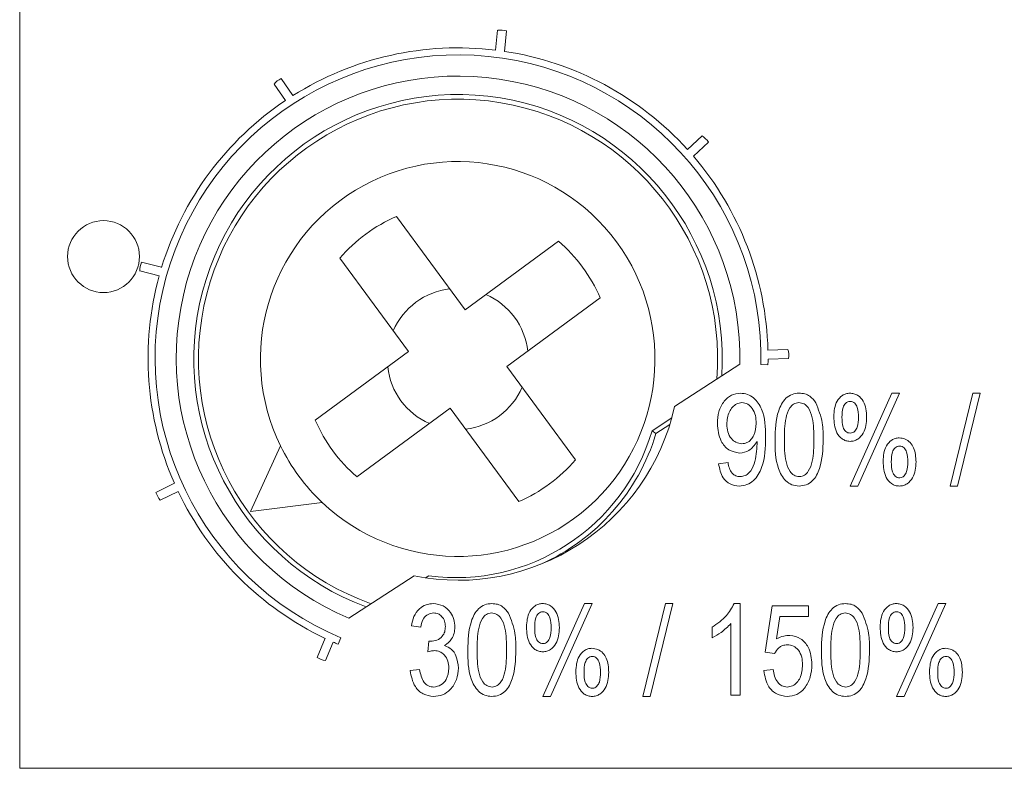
# Model space of a CAD drawing. Header units: inches. Extents: x 2954 to 6480, y 249 to 2776.
# Tile 32 of 105: x 3718 to 3732, y 1409 to 1419. Entities that reach past the tile are written whole.
import ezdxf

# ---------------------------------------------------------------- set-up
doc = ezdxf.new("R2010")
doc.units = ezdxf.units.IN
doc.header["$MEASUREMENT"] = 0
doc.layers.add('PWR_0300HP', color=7, linetype='Continuous')

# ---------------------------------------------------------------- blocks, each defined once
blk = doc.blocks.new('SSW07_FRAME 4')
at = {"lineweight": 9}
for p, q in [((33.3451, 31.9737), (33.3451, 28.8812)), ((34.702, 30.9744), (34.6961, 30.9181)), ((34.7213, 30.9147), (34.7274, 30.973)), ((34.1208, 30.7894), (34.0873, 30.8375)), ((34.0671, 30.822), (34.0995, 30.7755)), ((35.2823, 30.675), (35.241, 30.6362)), ((35.2579, 30.6172), (35.3006, 30.6573)), ((34.4152, 30.4465), (34.6099, 30.1819)), ((34.6099, 30.1819), (34.8745, 30.3766)), ((33.7481, 30.3021), (33.6913, 30.3166)), ((34.4488, 30.0634), (34.2541, 30.3279)), ((33.6862, 30.2917), (33.741, 30.2776)), ((34.993, 30.2155), (34.7284, 30.0208)), ((34.1842, 29.8687), (34.4488, 30.0634)), ((35.5259, 30.0692), (35.4693, 30.0668)), ((35.2044, 29.9074), (35.3894, 30.0275)), ((35.4494, 30.0262), (35.4694, 30.0257)), ((35.4696, 30.0414), (35.5281, 30.0439)), ((34.7284, 30.0208), (34.9231, 29.7562)), ((35.7028, 29.6817), (35.8213, 29.9452)), ((35.8429, 29.9452), (35.7244, 29.6817)), ((35.8213, 29.9452), (35.8429, 29.9452)), ((35.9868, 29.6817), (36.051, 29.9452)), ((36.0715, 29.9452), (36.0073, 29.6817)), ((36.051, 29.9452), (36.0715, 29.9452)), ((34.5673, 29.9023), (34.3027, 29.7076)), ((34.762, 29.6377), (34.5673, 29.9023)), ((35.1402, 29.8388), (35.1964, 29.8753)), ((35.1514, 29.8305), (35.1907, 29.856)), ((35.1514, 29.8305), (35.1402, 29.8388)), ((35.4387, 29.8014), (35.4387, 29.8078)), ((34.0006, 29.6095), (34.0855, 29.7961)), ((35.3293, 29.7451), (35.356, 29.7484)), ((33.7843, 29.6897), (33.7319, 29.6636)), ((33.7442, 29.6413), (33.7949, 29.6665)), ((35.7244, 29.6817), (35.7028, 29.6817)), ((36.0073, 29.6817), (35.9868, 29.6817)), ((34.204, 29.635), (34.0006, 29.6095)), ((34.2799, 29.307), (34.4649, 29.4271)), ((34.5064, 29.4272), (34.4974, 29.4214)), ((34.8305, 29.0849), (34.9489, 29.3484)), ((34.9705, 29.3484), (34.8521, 29.0849)), ((34.9489, 29.3484), (34.9705, 29.3484)), ((35.1145, 29.0849), (35.1786, 29.3484)), ((35.1991, 29.3484), (35.135, 29.0849)), ((35.1786, 29.3484), (35.1991, 29.3484)), ((35.3736, 29.3484), (35.3909, 29.3484)), ((35.3909, 29.3484), (35.3909, 29.0882)), ((35.461, 29.2101), (35.481, 29.3417)), ((35.481, 29.3417), (35.5844, 29.3417)), ((35.5844, 29.3417), (35.5844, 29.3117)), ((35.8344, 29.0849), (35.9529, 29.3484)), ((35.9745, 29.3484), (35.8561, 29.0849)), ((35.9529, 29.3484), (35.9745, 29.3484)), ((35.5033, 29.3117), (35.4937, 29.2483)), ((35.5844, 29.3117), (35.5033, 29.3117)), ((34.4837, 29.2817), (34.457, 29.285)), ((35.3109, 29.2516), (35.3109, 29.2817)), ((35.3642, 29.0882), (35.3642, 29.2917)), ((34.212, 29.2498), (34.1893, 29.1957)), ((34.2132, 29.187), (34.2351, 29.2392)), ((34.249, 29.2332), (34.2567, 29.2516)), ((34.5037, 29.2114), (34.507, 29.2416)), ((34.507, 29.2416), (34.511, 29.2413)), ((35.4876, 29.2063), (35.461, 29.2101)), ((34.4536, 29.1582), (34.4803, 29.1616)), ((35.4576, 29.1582), (35.4843, 29.1616)), ((34.8521, 29.0849), (34.8305, 29.0849)), ((35.135, 29.0849), (35.1145, 29.0849)), ((35.3909, 29.0882), (35.3642, 29.0882)), ((35.8561, 29.0849), (35.8344, 29.0849)), ((33.3451, 28.8812), (37.0515, 28.8812))]:
    blk.add_line(p, q, dxfattribs=at)
blk.add_circle((33.5831, 30.3326), 0.102, dxfattribs=at)
for centre, radius, start, end in [((34.7112, 30.9113), 0.0638, 75.2226, 98.2272), ((34.5896, 30.0446), 0.88, 83.0447, 122.1889), ((34.5896, 30.0446), 0.86, 358.7711, 247.2289), ((34.5896, 30.0446), 0.88, 42.2447, 81.3889), ((34.5896, 30.0446), 0.8, 358.7711, 247.2289), ((34.1153, 30.7801), 0.0638, 116.0226, 139.0272), ((34.5896, 30.0421), 0.75, 356.3333, 249.6667), ((34.5896, 30.0421), 0.7369, 355.5716, 250.4284), ((34.5896, 30.0446), 0.88, 123.8447, 162.9889), ((35.2479, 30.6212), 0.0638, 34.4226, 57.4272), ((34.5896, 30.0446), 0.88, 1.4447, 40.5889), ((34.5886, 30.0421), 0.56, 226.6305, 206.0574), ((34.5886, 30.0421), 0.44, 113.2074, 139.4805), ((34.5886, 30.0421), 0.44, 23.2074, 49.4805), ((33.75, 30.2915), 0.0638, 156.8226, 179.8272), ((34.5896, 30.0446), 0.88, 164.6447, 203.7889), ((34.5886, 30.0421), 0.2, 96.344, 156.344), ((34.5886, 30.0421), 0.2, 6.344, 66.344), ((35.4647, 30.0509), 0.0638, 353.6226, 16.6272), ((34.5896, 30.0446), 0.88, 358.7711, 359.7889), ((34.5886, 30.0421), 0.2, 186.344, 246.344), ((34.5886, 30.0421), 0.2, 276.344, 336.344), ((34.5896, 30.0446), 0.63, 258.5847, 347.4153), ((34.5886, 30.0421), 0.44, 203.2074, 229.4805), ((34.5837, 30.002), 0.58, 262.3428, 343.6572), ((34.5837, 30.002), 0.5931, 293.9612, 343.1864), ((34.5886, 30.0421), 0.56, 206.0574, 226.6305), ((34.5886, 30.0421), 0.44, 293.2074, 319.4805), ((33.7927, 29.6829), 0.0638, 197.6226, 220.6272), ((34.5896, 30.0446), 0.88, 205.4447, 244.5889), ((34.5896, 30.0446), 0.88, 246.2447, 247.2289), ((34.2227, 29.2501), 0.0638, 238.4226, 261.4272)]:
    blk.add_arc(centre, radius, start, end, dxfattribs=at)
for points, knots in [([(35.326, 29.8589), (35.3266, 29.8702), (35.3278, 29.8929), (35.3422, 29.9217), (35.3648, 29.9417), (35.3826, 29.9441), (35.3915, 29.9452)], [0, 0, 0, 0, 0.280953, 0.560648, 0.780578, 1, 1, 1, 1]), ([(35.3915, 29.9452), (35.3982, 29.9445), (35.4115, 29.943), (35.4347, 29.9289), (35.4616, 29.8886), (35.4623, 29.8479), (35.4627, 29.8208)], [0, 0, 0, 0, 0.125175, 0.250533, 0.499684, 1, 1, 1, 1]), ([(35.4894, 29.8134), (35.4903, 29.8411), (35.4915, 29.8825), (35.5136, 29.9274), (35.5372, 29.9434), (35.551, 29.9446), (35.558, 29.9452)], [0, 0, 0, 0, 0.5008197, 0.7499665, 0.8749021, 1, 1, 1, 1]), ([(35.558, 29.9452), (35.5633, 29.9448), (35.5739, 29.9441), (35.5916, 29.9358), (35.6001, 29.9248), (35.6052, 29.9181)], [0, 0, 0, 0, 0.280534, 0.560698, 1, 1, 1, 1]), ([(35.6562, 29.8787), (35.6573, 29.8941), (35.6589, 29.9172), (35.677, 29.9376), (35.6907, 29.9443), (35.6982, 29.9449), (35.702, 29.9452)], [0, 0, 0, 0, 0.4987025, 0.7487619, 0.8743592, 1, 1, 1, 1]), ([(35.702, 29.9452), (35.7059, 29.9449), (35.7137, 29.9443), (35.7279, 29.9377), (35.7471, 29.9168), (35.7486, 29.8929), (35.7496, 29.877)], [0, 0, 0, 0, 0.1256934, 0.2513115, 0.5013112, 1, 1, 1, 1]), ([(35.3955, 29.9186), (35.3903, 29.9178), (35.38, 29.9162), (35.3681, 29.9055), (35.3551, 29.887), (35.3537, 29.8693), (35.3527, 29.8569)], [0, 0, 0, 0, 0.1861805, 0.3732455, 0.5606591, 1, 1, 1, 1]), ([(35.4361, 29.8596), (35.4357, 29.867), (35.435, 29.8818), (35.4265, 29.9009), (35.4129, 29.9154), (35.4013, 29.9175), (35.3955, 29.9186)], [0, 0, 0, 0, 0.281213, 0.561272, 0.781455, 1, 1, 1, 1]), ([(35.5569, 29.9186), (35.5517, 29.9176), (35.5415, 29.9157), (35.5275, 29.8995), (35.5164, 29.8649), (35.5162, 29.8341), (35.5161, 29.8135)], [0, 0, 0, 0, 0.123914, 0.248849, 0.498194, 1, 1, 1, 1]), ([(35.5995, 29.8135), (35.5994, 29.8343), (35.5993, 29.8655), (35.5877, 29.9007), (35.5725, 29.9162), (35.5621, 29.9178), (35.5569, 29.9186)], [0, 0, 0, 0, 0.501784, 0.750878, 0.875745, 1, 1, 1, 1]), ([(35.6052, 29.9181), (35.6126, 29.8993), (35.6259, 29.8655), (35.6261, 29.8294), (35.6262, 29.8134)], [0, 0, 0, 0, 0.558335, 1, 1, 1, 1]), ([(35.7028, 29.9219), (35.7004, 29.9216), (35.6957, 29.9211), (35.6879, 29.9154), (35.6797, 29.9005), (35.6796, 29.8863), (35.6795, 29.8768)], [0, 0, 0, 0, 0.125056, 0.25049, 0.499272, 1, 1, 1, 1]), ([(35.7262, 29.8768), (35.7261, 29.8863), (35.726, 29.9006), (35.7178, 29.9155), (35.7099, 29.9211), (35.7052, 29.9216), (35.7028, 29.9219)], [0, 0, 0, 0, 0.5005589, 0.7494416, 0.8748683, 1, 1, 1, 1]), ([(35.389, 29.7751), (35.3782, 29.7772), (35.3565, 29.7814), (35.3301, 29.8135), (35.3275, 29.8417), (35.326, 29.8589)], [0, 0, 0, 0, 0.278696, 0.559475, 1, 1, 1, 1]), ([(35.3527, 29.8569), (35.3531, 29.8497), (35.3539, 29.8352), (35.3635, 29.8169), (35.3779, 29.8042), (35.3893, 29.8026), (35.395, 29.8018)], [0, 0, 0, 0, 0.280963, 0.560679, 0.780655, 1, 1, 1, 1]), ([(35.395, 29.8018), (35.3999, 29.8024), (35.4098, 29.8035), (35.4218, 29.813), (35.4341, 29.8309), (35.4352, 29.8477), (35.4361, 29.8596)], [0, 0, 0, 0, 0.186634, 0.373494, 0.560678, 1, 1, 1, 1]), ([(35.7024, 29.8085), (35.6984, 29.8088), (35.6906, 29.8095), (35.6765, 29.8168), (35.6583, 29.8387), (35.657, 29.8627), (35.6562, 29.8787)], [0, 0, 0, 0, 0.1255158, 0.2509964, 0.500871, 1, 1, 1, 1]), ([(35.6795, 29.8768), (35.6797, 29.8672), (35.6799, 29.8552), (35.6855, 29.842), (35.6902, 29.8366), (35.6962, 29.8325), (35.701, 29.832), (35.7034, 29.8318)], [0, 0, 0, 0, 0.499664, 0.624741, 0.749969, 0.874987, 1, 1, 1, 1]), ([(35.7496, 29.877), (35.7485, 29.8611), (35.7468, 29.8374), (35.728, 29.8165), (35.714, 29.8094), (35.7063, 29.8088), (35.7024, 29.8085)], [0, 0, 0, 0, 0.498624, 0.748753, 0.874356, 1, 1, 1, 1]), ([(35.7034, 29.8318), (35.7057, 29.8321), (35.7104, 29.8326), (35.718, 29.8385), (35.726, 29.8532), (35.7261, 29.8673), (35.7262, 29.8768)], [0, 0, 0, 0, 0.125051, 0.250436, 0.499421, 1, 1, 1, 1]), ([(35.4627, 29.8208), (35.4621, 29.7912), (35.461, 29.747), (35.4354, 29.7004), (35.4102, 29.684), (35.3955, 29.6825), (35.3882, 29.6817)], [0, 0, 0, 0, 0.500645, 0.749738, 0.874914, 1, 1, 1, 1]), ([(35.4387, 29.8078), (35.4317, 29.798), (35.4191, 29.7805), (35.3982, 29.7768), (35.389, 29.7751)], [0, 0, 0, 0, 0.559908, 1, 1, 1, 1]), ([(35.3905, 29.7084), (35.3953, 29.709), (35.405, 29.7102), (35.4208, 29.7222), (35.4354, 29.7535), (35.4374, 29.7823), (35.4387, 29.8014)], [0, 0, 0, 0, 0.12492, 0.250029, 0.499583, 1, 1, 1, 1]), ([(35.5576, 29.6817), (35.5507, 29.6824), (35.5369, 29.6839), (35.5138, 29.7001), (35.4902, 29.7439), (35.4897, 29.7856), (35.4894, 29.8134)], [0, 0, 0, 0, 0.125006, 0.250085, 0.498981, 1, 1, 1, 1]), ([(35.5161, 29.8135), (35.5162, 29.7927), (35.5163, 29.7615), (35.5278, 29.7265), (35.5428, 29.7109), (35.5532, 29.7092), (35.5584, 29.7084)], [0, 0, 0, 0, 0.501806, 0.750957, 0.875819, 1, 1, 1, 1]), ([(35.6262, 29.8134), (35.6253, 29.7857), (35.624, 29.7443), (35.602, 29.6995), (35.5784, 29.6836), (35.5646, 29.6823), (35.5576, 29.6817)], [0, 0, 0, 0, 0.500835, 0.749964, 0.874909, 1, 1, 1, 1]), ([(35.5584, 29.7084), (35.5636, 29.7093), (35.5739, 29.7112), (35.588, 29.7274), (35.5993, 29.7619), (35.5994, 29.7928), (35.5995, 29.8135)], [0, 0, 0, 0, 0.123985, 0.248958, 0.498273, 1, 1, 1, 1]), ([(35.7963, 29.752), (35.7973, 29.7673), (35.7989, 29.7903), (35.817, 29.8108), (35.8306, 29.8176), (35.8381, 29.8182), (35.8419, 29.8185)], [0, 0, 0, 0, 0.4987645, 0.7487753, 0.8743533, 1, 1, 1, 1]), ([(35.8419, 29.8185), (35.8477, 29.8178), (35.8594, 29.8165), (35.8736, 29.8055), (35.8879, 29.7842), (35.8889, 29.7643), (35.8897, 29.7504)], [0, 0, 0, 0, 0.186545, 0.373239, 0.560266, 1, 1, 1, 1]), ([(35.8431, 29.7951), (35.8407, 29.7949), (35.836, 29.7944), (35.828, 29.7888), (35.8198, 29.7739), (35.8197, 29.7596), (35.8196, 29.75)], [0, 0, 0, 0, 0.125112, 0.250543, 0.499269, 1, 1, 1, 1]), ([(35.8663, 29.7502), (35.8662, 29.7597), (35.8661, 29.7739), (35.858, 29.7887), (35.8502, 29.7944), (35.8454, 29.7949), (35.8431, 29.7951)], [0, 0, 0, 0, 0.500555, 0.749479, 0.874933, 1, 1, 1, 1]), ([(35.3882, 29.6817), (35.3792, 29.6828), (35.3612, 29.685), (35.3363, 29.7081), (35.332, 29.7311), (35.3293, 29.7451)], [0, 0, 0, 0, 0.28009, 0.5602, 1, 1, 1, 1]), ([(35.356, 29.7484), (35.357, 29.7431), (35.359, 29.7324), (35.366, 29.7186), (35.3776, 29.7096), (35.3862, 29.7088), (35.3905, 29.7084)], [0, 0, 0, 0, 0.280832, 0.560679, 0.780163, 1, 1, 1, 1]), ([(35.8425, 29.6817), (35.8385, 29.6821), (35.8307, 29.6827), (35.8166, 29.6901), (35.7984, 29.712), (35.7971, 29.736), (35.7963, 29.752)], [0, 0, 0, 0, 0.125551, 0.251066, 0.500829, 1, 1, 1, 1]), ([(35.8196, 29.75), (35.8197, 29.7404), (35.8198, 29.726), (35.8283, 29.7111), (35.8365, 29.7057), (35.8412, 29.7053), (35.8436, 29.7051)], [0, 0, 0, 0, 0.500607, 0.749337, 0.874646, 1, 1, 1, 1]), ([(35.8897, 29.7504), (35.8886, 29.7345), (35.8869, 29.7107), (35.8681, 29.6899), (35.8541, 29.6826), (35.8463, 29.682), (35.8425, 29.6817)], [0, 0, 0, 0, 0.498662, 0.748803, 0.874371, 1, 1, 1, 1]), ([(35.8436, 29.7051), (35.846, 29.7054), (35.8507, 29.7059), (35.8581, 29.7119), (35.8661, 29.7266), (35.8662, 29.7408), (35.8663, 29.7502)], [0, 0, 0, 0, 0.12504, 0.250323, 0.49943, 1, 1, 1, 1]), ([(34.457, 29.285), (34.4588, 29.294), (34.4626, 29.312), (34.4776, 29.3336), (34.4982, 29.3464), (34.5126, 29.3477), (34.5198, 29.3484)], [0, 0, 0, 0, 0.280673, 0.559997, 0.779944, 1, 1, 1, 1]), ([(34.5198, 29.3484), (34.5293, 29.3471), (34.5481, 29.3445), (34.5679, 29.3256), (34.5789, 29.3037), (34.5799, 29.2889), (34.5804, 29.2815)], [0, 0, 0, 0, 0.279107, 0.558816, 0.779215, 1, 1, 1, 1]), ([(34.6171, 29.2165), (34.6179, 29.2442), (34.6192, 29.2857), (34.6412, 29.3306), (34.6648, 29.3465), (34.6787, 29.3478), (34.6856, 29.3484)], [0, 0, 0, 0, 0.50082, 0.749967, 0.874902, 1, 1, 1, 1]), ([(34.6856, 29.3484), (34.6909, 29.348), (34.7016, 29.3472), (34.7193, 29.3389), (34.7277, 29.328), (34.7329, 29.3213)], [0, 0, 0, 0, 0.280534, 0.560698, 1, 1, 1, 1]), ([(34.7839, 29.2819), (34.7849, 29.2972), (34.7865, 29.3203), (34.8047, 29.3408), (34.8184, 29.3475), (34.8259, 29.3481), (34.8297, 29.3484)], [0, 0, 0, 0, 0.498695, 0.748764, 0.87436, 1, 1, 1, 1]), ([(34.8305, 29.325), (34.8281, 29.3248), (34.8234, 29.3243), (34.8155, 29.3186), (34.8074, 29.3037), (34.8073, 29.2894), (34.8072, 29.2799)], [0, 0, 0, 0, 0.125055, 0.25049, 0.49927, 1, 1, 1, 1]), ([(34.8297, 29.3484), (34.8336, 29.3481), (34.8413, 29.3475), (34.8556, 29.3408), (34.8747, 29.3199), (34.8762, 29.296), (34.8773, 29.2801)], [0, 0, 0, 0, 0.1256934, 0.2513115, 0.5013112, 1, 1, 1, 1]), ([(34.8539, 29.2799), (34.8538, 29.2894), (34.8536, 29.3037), (34.8454, 29.3186), (34.8376, 29.3243), (34.8328, 29.3248), (34.8305, 29.325)], [0, 0, 0, 0, 0.500554, 0.749434, 0.874875, 1, 1, 1, 1]), ([(35.3109, 29.2817), (35.3254, 29.2915), (35.3515, 29.3091), (35.3669, 29.3364), (35.3736, 29.3484)], [0, 0, 0, 0, 0.5602281, 1, 1, 1, 1]), ([(35.6211, 29.2165), (35.6219, 29.2442), (35.6232, 29.2857), (35.6452, 29.3306), (35.6688, 29.3465), (35.6827, 29.3478), (35.6896, 29.3484)], [0, 0, 0, 0, 0.50082, 0.749967, 0.874902, 1, 1, 1, 1]), ([(35.6896, 29.3484), (35.6949, 29.348), (35.7056, 29.3472), (35.7233, 29.3389), (35.7317, 29.328), (35.7369, 29.3213)], [0, 0, 0, 0, 0.280508, 0.560697, 1, 1, 1, 1]), ([(35.7878, 29.2819), (35.7889, 29.2972), (35.7905, 29.3203), (35.8087, 29.3408), (35.8223, 29.3475), (35.8299, 29.3481), (35.8336, 29.3484)], [0, 0, 0, 0, 0.498695, 0.748764, 0.87436, 1, 1, 1, 1]), ([(35.8344, 29.325), (35.8321, 29.3248), (35.8273, 29.3243), (35.8195, 29.3186), (35.8114, 29.3037), (35.8113, 29.2894), (35.8112, 29.2799)], [0, 0, 0, 0, 0.125055, 0.25049, 0.49927, 1, 1, 1, 1]), ([(35.8336, 29.3484), (35.8375, 29.3481), (35.8453, 29.3475), (35.8595, 29.3408), (35.8787, 29.3199), (35.8802, 29.296), (35.8812, 29.2801)], [0, 0, 0, 0, 0.1256934, 0.2513115, 0.5013112, 1, 1, 1, 1]), ([(35.8579, 29.2799), (35.8578, 29.2894), (35.8576, 29.3037), (35.8494, 29.3186), (35.8415, 29.3243), (35.8368, 29.3248), (35.8344, 29.325)], [0, 0, 0, 0, 0.500554, 0.749434, 0.874875, 1, 1, 1, 1]), ([(34.5206, 29.3217), (34.5149, 29.321), (34.5037, 29.3195), (34.4884, 29.3047), (34.4854, 29.2904), (34.4837, 29.2817)], [0, 0, 0, 0, 0.280079, 0.559827, 1, 1, 1, 1]), ([(34.5537, 29.283), (34.5533, 29.2884), (34.5526, 29.299), (34.5445, 29.312), (34.5332, 29.3203), (34.5248, 29.3212), (34.5206, 29.3217)], [0, 0, 0, 0, 0.280502, 0.55994, 0.779989, 1, 1, 1, 1]), ([(34.6845, 29.3217), (34.6794, 29.3207), (34.6691, 29.3188), (34.6551, 29.3027), (34.6441, 29.2681), (34.6439, 29.2372), (34.6438, 29.2166)], [0, 0, 0, 0, 0.123914, 0.248849, 0.498194, 1, 1, 1, 1]), ([(34.7272, 29.2166), (34.7271, 29.2375), (34.7269, 29.2687), (34.7154, 29.3039), (34.7002, 29.3193), (34.6897, 29.3209), (34.6845, 29.3217)], [0, 0, 0, 0, 0.501786, 0.750885, 0.875744, 1, 1, 1, 1]), ([(34.7329, 29.3213), (34.7403, 29.3024), (34.7535, 29.2687), (34.7537, 29.2325), (34.7538, 29.2165)], [0, 0, 0, 0, 0.558335, 1, 1, 1, 1]), ([(35.6885, 29.3217), (35.6834, 29.3207), (35.6731, 29.3188), (35.6591, 29.3027), (35.648, 29.2681), (35.6479, 29.2372), (35.6477, 29.2166)], [0, 0, 0, 0, 0.123914, 0.248849, 0.498194, 1, 1, 1, 1]), ([(35.7311, 29.2166), (35.731, 29.2375), (35.7309, 29.2687), (35.7194, 29.3039), (35.7041, 29.3193), (35.6937, 29.3209), (35.6885, 29.3217)], [0, 0, 0, 0, 0.501786, 0.750885, 0.875744, 1, 1, 1, 1]), ([(35.7369, 29.3213), (35.7443, 29.3024), (35.7575, 29.2687), (35.7577, 29.2325), (35.7578, 29.2165)], [0, 0, 0, 0, 0.558335, 1, 1, 1, 1]), ([(34.511, 29.2413), (34.5173, 29.2418), (34.5299, 29.2429), (34.5446, 29.2538), (34.5527, 29.2682), (34.5534, 29.2781), (34.5537, 29.283)], [0, 0, 0, 0, 0.280129, 0.559355, 0.779328, 1, 1, 1, 1]), ([(34.5804, 29.2815), (34.58, 29.2757), (34.5792, 29.264), (34.5709, 29.2441), (34.5588, 29.2348), (34.5515, 29.2291)], [0, 0, 0, 0, 0.280994, 0.56178, 1, 1, 1, 1]), ([(34.83, 29.2116), (34.8261, 29.2119), (34.8183, 29.2126), (34.8042, 29.2199), (34.786, 29.2418), (34.7847, 29.2659), (34.7839, 29.2819)], [0, 0, 0, 0, 0.125517, 0.250999, 0.500866, 1, 1, 1, 1]), ([(34.8072, 29.2799), (34.8074, 29.2703), (34.8075, 29.2583), (34.8132, 29.2452), (34.8178, 29.2397), (34.8239, 29.2356), (34.8286, 29.2352), (34.831, 29.235)], [0, 0, 0, 0, 0.499665, 0.624741, 0.749952, 0.874992, 1, 1, 1, 1]), ([(34.8773, 29.2801), (34.8761, 29.2643), (34.8745, 29.2405), (34.8557, 29.2196), (34.8417, 29.2125), (34.8339, 29.2119), (34.83, 29.2116)], [0, 0, 0, 0, 0.4986283, 0.7487576, 0.8743538, 1, 1, 1, 1]), ([(34.831, 29.235), (34.8334, 29.2352), (34.8381, 29.2358), (34.8457, 29.2416), (34.8536, 29.2563), (34.8538, 29.2705), (34.8539, 29.2799)], [0, 0, 0, 0, 0.125046, 0.250432, 0.499419, 1, 1, 1, 1]), ([(35.3642, 29.2917), (35.3553, 29.2828), (35.3393, 29.267), (35.3196, 29.2564), (35.3109, 29.2516)], [0, 0, 0, 0, 0.559747, 1, 1, 1, 1]), ([(35.834, 29.2116), (35.8301, 29.2119), (35.8222, 29.2126), (35.8081, 29.2199), (35.7899, 29.2418), (35.7887, 29.2659), (35.7878, 29.2819)], [0, 0, 0, 0, 0.125517, 0.250999, 0.500866, 1, 1, 1, 1]), ([(35.8112, 29.2799), (35.8113, 29.2703), (35.8115, 29.2583), (35.8172, 29.2452), (35.8218, 29.2397), (35.8279, 29.2356), (35.8326, 29.2352), (35.835, 29.235)], [0, 0, 0, 0, 0.499665, 0.624741, 0.749952, 0.874992, 1, 1, 1, 1]), ([(35.8812, 29.2801), (35.8801, 29.2643), (35.8784, 29.2405), (35.8597, 29.2196), (35.8457, 29.2125), (35.8379, 29.2119), (35.834, 29.2116)], [0, 0, 0, 0, 0.4986283, 0.7487576, 0.8743538, 1, 1, 1, 1]), ([(35.835, 29.235), (35.8373, 29.2352), (35.842, 29.2358), (35.8497, 29.2416), (35.8576, 29.2563), (35.8578, 29.2705), (35.8579, 29.2799)], [0, 0, 0, 0, 0.125046, 0.250432, 0.499419, 1, 1, 1, 1]), ([(35.4937, 29.2483), (35.5005, 29.2515), (35.5125, 29.2572), (35.5259, 29.258), (35.5317, 29.2583)], [0, 0, 0, 0, 0.559812, 1, 1, 1, 1]), ([(35.5317, 29.2583), (35.5424, 29.2562), (35.5638, 29.252), (35.59, 29.2204), (35.5927, 29.1926), (35.5944, 29.1757)], [0, 0, 0, 0, 0.278738, 0.559659, 1, 1, 1, 1]), ([(34.5221, 29.215), (34.5186, 29.2146), (34.5123, 29.2141), (34.5063, 29.2122), (34.5037, 29.2114)], [0, 0, 0, 0, 0.559736, 1, 1, 1, 1]), ([(34.5637, 29.1653), (34.5632, 29.1721), (34.5623, 29.1857), (34.5523, 29.2023), (34.5381, 29.2132), (34.5274, 29.2144), (34.5221, 29.215)], [0, 0, 0, 0, 0.280643, 0.560176, 0.780129, 1, 1, 1, 1]), ([(34.5515, 29.2291), (34.5585, 29.2262), (34.5725, 29.2204), (34.5874, 29.1965), (34.5892, 29.1773), (34.5904, 29.1656)], [0, 0, 0, 0, 0.27967, 0.559812, 1, 1, 1, 1]), ([(34.6853, 29.0849), (34.6784, 29.0856), (34.6646, 29.087), (34.6414, 29.1033), (34.6178, 29.147), (34.6174, 29.1887), (34.6171, 29.2165)], [0, 0, 0, 0, 0.125006, 0.250084, 0.498983, 1, 1, 1, 1]), ([(34.6438, 29.2166), (34.6439, 29.1958), (34.644, 29.1647), (34.6555, 29.1296), (34.6705, 29.114), (34.6809, 29.1124), (34.6861, 29.1116)], [0, 0, 0, 0, 0.50181, 0.750958, 0.87583, 1, 1, 1, 1]), ([(34.7538, 29.2165), (34.753, 29.1889), (34.7516, 29.1475), (34.7296, 29.1026), (34.7061, 29.0867), (34.6922, 29.0855), (34.6853, 29.0849)], [0, 0, 0, 0, 0.500835, 0.749964, 0.874909, 1, 1, 1, 1]), ([(34.6861, 29.1116), (34.6912, 29.1125), (34.7015, 29.1143), (34.7156, 29.1305), (34.7269, 29.165), (34.7271, 29.196), (34.7272, 29.2166)], [0, 0, 0, 0, 0.123995, 0.248967, 0.498279, 1, 1, 1, 1]), ([(34.9239, 29.1551), (34.925, 29.1705), (34.9266, 29.1935), (34.9447, 29.2139), (34.9583, 29.2207), (34.9658, 29.2213), (34.9696, 29.2216)], [0, 0, 0, 0, 0.498781, 0.748777, 0.874354, 1, 1, 1, 1]), ([(34.9696, 29.2216), (34.9754, 29.221), (34.987, 29.2196), (35.0013, 29.2086), (35.0155, 29.1873), (35.0166, 29.1675), (35.0173, 29.1535)], [0, 0, 0, 0, 0.186548, 0.373245, 0.560275, 1, 1, 1, 1]), ([(35.5243, 29.2316), (35.5199, 29.2312), (35.5111, 29.2302), (35.4973, 29.2219), (35.4913, 29.2122), (35.4876, 29.2063)], [0, 0, 0, 0, 0.280265, 0.560682, 1, 1, 1, 1]), ([(35.5677, 29.1742), (35.5673, 29.1818), (35.5666, 29.1969), (35.5574, 29.2163), (35.5422, 29.2295), (35.5302, 29.2309), (35.5243, 29.2316)], [0, 0, 0, 0, 0.2810198, 0.5605936, 0.7803878, 1, 1, 1, 1]), ([(35.6893, 29.0849), (35.6824, 29.0856), (35.6686, 29.087), (35.6454, 29.1033), (35.6218, 29.147), (35.6214, 29.1887), (35.6211, 29.2165)], [0, 0, 0, 0, 0.125006, 0.250084, 0.498983, 1, 1, 1, 1]), ([(35.6477, 29.2166), (35.6478, 29.1958), (35.648, 29.1647), (35.6595, 29.1296), (35.6745, 29.114), (35.6849, 29.1124), (35.6901, 29.1116)], [0, 0, 0, 0, 0.50181, 0.750958, 0.87583, 1, 1, 1, 1]), ([(35.7578, 29.2165), (35.7569, 29.1889), (35.7556, 29.1475), (35.7336, 29.1026), (35.71, 29.0867), (35.6962, 29.0855), (35.6893, 29.0849)], [0, 0, 0, 0, 0.500835, 0.749964, 0.874909, 1, 1, 1, 1]), ([(35.6901, 29.1116), (35.6952, 29.1125), (35.7055, 29.1143), (35.7196, 29.1305), (35.7309, 29.165), (35.7311, 29.196), (35.7311, 29.2166)], [0, 0, 0, 0, 0.123995, 0.248967, 0.498279, 1, 1, 1, 1]), ([(35.9279, 29.1551), (35.929, 29.1705), (35.9306, 29.1935), (35.9487, 29.2139), (35.9623, 29.2207), (35.9698, 29.2213), (35.9735, 29.2216)], [0, 0, 0, 0, 0.498781, 0.748777, 0.874354, 1, 1, 1, 1]), ([(35.9735, 29.2216), (35.9794, 29.221), (35.991, 29.2196), (36.0053, 29.2086), (36.0195, 29.1873), (36.0206, 29.1675), (36.0213, 29.1535)], [0, 0, 0, 0, 0.186548, 0.373245, 0.560275, 1, 1, 1, 1]), ([(34.9707, 29.1983), (34.9684, 29.198), (34.9636, 29.1975), (34.9557, 29.192), (34.9475, 29.177), (34.9474, 29.1627), (34.9473, 29.1531)], [0, 0, 0, 0, 0.125136, 0.250543, 0.499279, 1, 1, 1, 1]), ([(34.994, 29.1534), (34.9939, 29.1628), (34.9937, 29.177), (34.9856, 29.1919), (34.9778, 29.1975), (34.9731, 29.198), (34.9707, 29.1983)], [0, 0, 0, 0, 0.500555, 0.749479, 0.874933, 1, 1, 1, 1]), ([(35.9747, 29.1983), (35.9724, 29.198), (35.9676, 29.1975), (35.9597, 29.192), (35.9515, 29.177), (35.9513, 29.1627), (35.9513, 29.1531)], [0, 0, 0, 0, 0.125136, 0.250543, 0.499279, 1, 1, 1, 1]), ([(35.998, 29.1534), (35.9979, 29.1628), (35.9977, 29.177), (35.9896, 29.1919), (35.9818, 29.1975), (35.9771, 29.198), (35.9747, 29.1983)], [0, 0, 0, 0, 0.500555, 0.749479, 0.874933, 1, 1, 1, 1]), ([(34.5202, 29.0849), (34.51, 29.0863), (34.4895, 29.0891), (34.4617, 29.1162), (34.4567, 29.1423), (34.4536, 29.1582)], [0, 0, 0, 0, 0.279969, 0.560568, 1, 1, 1, 1]), ([(34.4803, 29.1616), (34.483, 29.1484), (34.4868, 29.1301), (34.505, 29.1133), (34.5154, 29.1121), (34.5206, 29.1116)], [0, 0, 0, 0, 0.559622, 0.779825, 1, 1, 1, 1]), ([(34.5904, 29.1656), (34.5895, 29.1544), (34.5878, 29.132), (34.5701, 29.1054), (34.5466, 29.0877), (34.529, 29.0858), (34.5202, 29.0849)], [0, 0, 0, 0, 0.280388, 0.559937, 0.780064, 1, 1, 1, 1]), ([(34.5206, 29.1116), (34.5277, 29.1128), (34.542, 29.1154), (34.5602, 29.1356), (34.5624, 29.154), (34.5637, 29.1653)], [0, 0, 0, 0, 0.279235, 0.560394, 1, 1, 1, 1]), ([(34.9701, 29.0849), (34.9662, 29.0852), (34.9583, 29.0858), (34.9443, 29.0933), (34.9261, 29.1151), (34.9248, 29.1391), (34.9239, 29.1551)], [0, 0, 0, 0, 0.125537, 0.251055, 0.500834, 1, 1, 1, 1]), ([(35.5239, 29.0849), (35.5136, 29.0863), (35.4931, 29.089), (35.4651, 29.1159), (35.4604, 29.1422), (35.4576, 29.1582)], [0, 0, 0, 0, 0.279988, 0.560447, 1, 1, 1, 1]), ([(35.4843, 29.1616), (35.4853, 29.1551), (35.4874, 29.1422), (35.4955, 29.1257), (35.5082, 29.1138), (35.5185, 29.1123), (35.5236, 29.1116)], [0, 0, 0, 0, 0.281083, 0.56109, 0.781006, 1, 1, 1, 1]), ([(35.5236, 29.1116), (35.5289, 29.1122), (35.5396, 29.1136), (35.5521, 29.1242), (35.5653, 29.1434), (35.5667, 29.1615), (35.5677, 29.1742)], [0, 0, 0, 0, 0.186468, 0.373413, 0.56068, 1, 1, 1, 1]), ([(35.5944, 29.1757), (35.5935, 29.1637), (35.5917, 29.1397), (35.5762, 29.1095), (35.5524, 29.088), (35.5334, 29.0859), (35.5239, 29.0849)], [0, 0, 0, 0, 0.280727, 0.560861, 0.780413, 1, 1, 1, 1]), ([(35.9741, 29.0849), (35.9702, 29.0852), (35.9623, 29.0858), (35.9483, 29.0933), (35.93, 29.1151), (35.9288, 29.1391), (35.9279, 29.1551)], [0, 0, 0, 0, 0.125537, 0.251055, 0.500834, 1, 1, 1, 1]), ([(34.9473, 29.1531), (34.9474, 29.1435), (34.9475, 29.1292), (34.956, 29.1142), (34.9641, 29.1089), (34.9689, 29.1084), (34.9713, 29.1082)], [0, 0, 0, 0, 0.500599, 0.74934, 0.874648, 1, 1, 1, 1]), ([(35.0173, 29.1535), (35.0162, 29.1376), (35.0146, 29.1138), (34.9957, 29.093), (34.9818, 29.0858), (34.974, 29.0852), (34.9701, 29.0849)], [0, 0, 0, 0, 0.4986686, 0.7487926, 0.8743576, 1, 1, 1, 1]), ([(34.9713, 29.1082), (34.9736, 29.1085), (34.9783, 29.109), (34.9858, 29.1151), (34.9937, 29.1298), (34.9939, 29.1439), (34.994, 29.1534)], [0, 0, 0, 0, 0.125015, 0.250323, 0.49942, 1, 1, 1, 1]), ([(35.9513, 29.1531), (35.9514, 29.1435), (35.9515, 29.1292), (35.96, 29.1142), (35.9681, 29.1089), (35.9729, 29.1084), (35.9752, 29.1082)], [0, 0, 0, 0, 0.500599, 0.74934, 0.874648, 1, 1, 1, 1]), ([(36.0213, 29.1535), (36.0202, 29.1376), (36.0186, 29.1138), (35.9997, 29.093), (35.9858, 29.0858), (35.978, 29.0852), (35.9741, 29.0849)], [0, 0, 0, 0, 0.4986686, 0.7487926, 0.8743576, 1, 1, 1, 1]), ([(35.9752, 29.1082), (35.9776, 29.1085), (35.9823, 29.109), (35.9898, 29.1151), (35.9977, 29.1298), (35.9979, 29.1439), (35.998, 29.1534)], [0, 0, 0, 0, 0.125015, 0.250323, 0.49942, 1, 1, 1, 1])]:
    blk.add_open_spline(points, degree=3, knots=knots, dxfattribs=at)

msp = doc.modelspace()

# ---------------------------------------------------------------- block references
at = {"layer": 'PWR_0300HP', "xscale": 5, "yscale": 5, "zscale": 5}
msp.add_blockref('SSW07_FRAME 4', (3551.769, 1264.246), dxfattribs=at)

doc.saveas('drawing.dxf')
